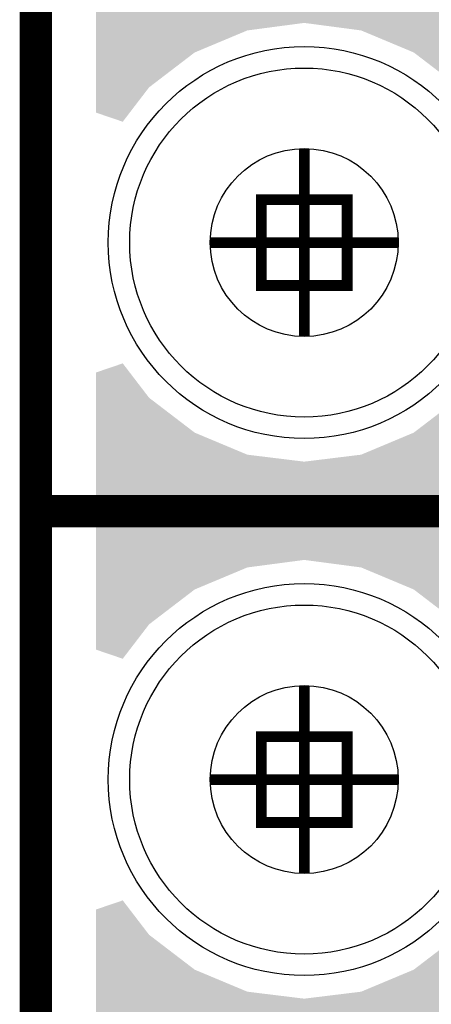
# Model space of a CAD drawing. Extents: x -0.05 to 0.95, y -0.15 to 2.1.
# Tile 10 of 188: x -0.05 to 0.02, y 0.16 to 0.34. Entities that reach past the tile are written whole.
import ezdxf

# ---------------------------------------------------------------- set-up
doc = ezdxf.new("R2010")
doc.units = 0
doc.layers.get('0').update_dxf_attribs({"linetype": 'CONTINUOUS'})
for name, color, linetype in [('LTE_IOT_23_CLICK_V101A_G1', 7, 'CONTINUOUS'), ('LTE_IOT_23_CLICK_V101A_G2', 6, 'CONTINUOUS'), ('LTE_IOT_23_CLICK_V101A_GBL', 1, 'CONTINUOUS'), ('LTE_IOT_23_CLICK_V101A_GBO', 4, 'CONTINUOUS'), ('LTE_IOT_23_CLICK_V101A_GBS', 5, 'CONTINUOUS'), ('LTE_IOT_23_CLICK_V101A_GD1', 10, 'CONTINUOUS'), ('LTE_IOT_23_CLICK_V101A_GG1', 14, 'CONTINUOUS'), ('LTE_IOT_23_CLICK_V101A_GKO', 9, 'CONTINUOUS'), ('LTE_IOT_23_CLICK_V101A_GTL', 12, 'CONTINUOUS'), ('LTE_IOT_23_CLICK_V101A_GTO', 11, 'CONTINUOUS'), ('LTE_IOT_23_CLICK_V101A_GTS', 8, 'CONTINUOUS'), ('LTE_IOT_23_CLICK_V101A_TXT', 15, 'CONTINUOUS')]:
    doc.layers.add(name, color=color, linetype=linetype)

# ---------------------------------------------------------------- blocks, each defined once
blk = doc.blocks.new('ROUND_4')
blk.add_circle((0, 0), 0.0325)
blk = doc.blocks.new('ROUND_70')
blk.add_circle((0, 0), 0.0365)
blk = doc.blocks.new('ROUND_149')
blk.add_circle((0, 0), 0.0175)

msp = doc.modelspace()

# ---------------------------------------------------------------- linework, layer by layer
at = {"layer": 'LTE_IOT_23_CLICK_V101A_G1'}
for points in [[(-0.0388, 0.3409), (-0.0388, 0.3523), (0.3667, 0.3409), (0.3553, 0.3523)], [(-0.0388, 0.3395), (-0.0388, 0.3409), (-0.0106, 0.3395), (0, 0.3409)], [(-0.0388, 0.3354), (-0.0388, 0.3395), (-0.0204, 0.3354), (-0.0106, 0.3395)], [(0.0106, 0.3395), (0, 0.3409), (0.3681, 0.3395), (0.3667, 0.3409)], [(0.0204, 0.3354), (0.0106, 0.3395), (0.3722, 0.3354), (0.3681, 0.3395)], [(-0.0388, 0.3289), (-0.0388, 0.3354), (-0.0289, 0.3289), (-0.0204, 0.3354)], [(0.02733, 0.3301), (0.0204, 0.3354), (0.3775, 0.3301), (0.3722, 0.3354)], [(-0.0388, 0.3242), (-0.0388, 0.3289), (-0.0325, 0.3242), (-0.0289, 0.3289)], [(-0.0338, 0.3225), (-0.0388, 0.3242), (-0.0338, 0.3225), (-0.0325, 0.3242)], [(-0.0388, 0.2758), (-0.0338, 0.2775), (-0.0325, 0.2758), (-0.0338, 0.2775)], [(-0.0388, 0.2711), (-0.0388, 0.2758), (-0.0289, 0.2711), (-0.0325, 0.2758)], [(-0.0388, 0.2646), (-0.0388, 0.2711), (-0.0204, 0.2646), (-0.0289, 0.2711)], [(0.0204, 0.2646), (0.0289, 0.2711), (0.8796, 0.2646), (0.8711, 0.2711)], [(-0.0388, 0.2605), (-0.0388, 0.2646), (-0.0106, 0.2605), (-0.0204, 0.2646)], [(0.0106, 0.2605), (0.0204, 0.2646), (0.8894, 0.2605), (0.8796, 0.2646)], [(-0.0388, 0.2592), (-0.0388, 0.2605), (0, 0.2592), (-0.0106, 0.2605)], [(0, 0.2592), (0.0106, 0.2605), (0.9, 0.2592), (0.8894, 0.2605)], [(-0.0388, 0.2562), (-0.0388, 0.2592), (0.9388, 0.2562), (0.9388, 0.2592)], [(-0.0388, 0.2549), (-0.0388, 0.2562), (0.4415, 0.2549), (0.4481, 0.2562)], [(-0.0388, 0.2512), (-0.0388, 0.2549), (0.4358, 0.2512), (0.4415, 0.2549)], [(-0.0388, 0.2455), (-0.0388, 0.2512), (0.4321, 0.2455), (0.4358, 0.2512)], [(-0.0388, 0.2409), (-0.0388, 0.2455), (0.43119, 0.2409), (0.4321, 0.2455)], [(-0.0388, 0.2395), (-0.0388, 0.2409), (-0.0106, 0.2395), (0, 0.2409)], [(0.0106, 0.2395), (0, 0.2409), (0.43092, 0.2395), (0.43119, 0.2409)], [(-0.0388, 0.2354), (-0.0388, 0.2395), (-0.0204, 0.2354), (-0.0106, 0.2395)], [(0.01203, 0.2389), (0.0106, 0.2395), (0.4308, 0.2389), (0.43092, 0.2395)], [(0.0204, 0.2354), (0.01203, 0.2389), (0.43149, 0.2354), (0.4308, 0.2389)], [(-0.0388, 0.2289), (-0.0388, 0.2354), (-0.0289, 0.2289), (-0.0204, 0.2354)], [(0.02445, 0.2323), (0.0204, 0.2354), (0.4321, 0.2323), (0.43149, 0.2354)], [(-0.0388, 0.2242), (-0.0388, 0.2289), (-0.0325, 0.2242), (-0.0289, 0.2289)], [(-0.0338, 0.2225), (-0.0388, 0.2242), (-0.0338, 0.2225), (-0.0325, 0.2242)], [(-0.0388, 0.1758), (-0.0338, 0.1775), (-0.0325, 0.1758), (-0.0338, 0.1775)], [(-0.0388, 0.1711), (-0.0388, 0.1758), (-0.0289, 0.1711), (-0.0325, 0.1758)], [(-0.0388, 0.1646), (-0.0388, 0.1711), (-0.0204, 0.1646), (-0.0289, 0.1711)], [(0.02223, 0.166), (0.0289, 0.1711), (0.4217, 0.166), (0.4227, 0.1711)], [(0.0204, 0.1646), (0.02223, 0.166), (0.42198, 0.1646), (0.4217, 0.166)], [(-0.0388, 0.1605), (-0.0388, 0.1646), (-0.0106, 0.1605), (-0.0204, 0.1646)], [(0.0106, 0.1605), (0.0204, 0.1646), (0.42278, 0.1605), (0.42198, 0.1646)], [(-0.0388, 0.1592), (-0.0388, 0.1605), (0, 0.1592), (-0.0106, 0.1605)], [(0.00163, 0.1594), (0.0106, 0.1605), (0.423, 0.1594), (0.42278, 0.1605)], [(-0.0388, 0.1583), (-0.0388, 0.1592), (0.42371, 0.1583), (0.42313, 0.1592)], [(-0.0388, 0.157), (-0.0388, 0.1583), (0.3734, 0.157), (0.38, 0.1583)], [(0, 0.1592), (0.00163, 0.1594), (0.42313, 0.1592), (0.423, 0.1594)]]:
    msp.add_solid(points, dxfattribs=at)
at = {"layer": 'LTE_IOT_23_CLICK_V101A_G2'}
for points in [[(-0.0388, 0.3409), (-0.0388, 0.3592), (0.0487, 0.3409), (0.0487, 0.3592)], [(-0.0388, 0.3395), (-0.0388, 0.3409), (-0.0106, 0.3395), (0, 0.3409)], [(-0.0388, 0.3354), (-0.0388, 0.3395), (-0.0204, 0.3354), (-0.0106, 0.3395)], [(0.0106, 0.3395), (0, 0.3409), (0.0487, 0.3395), (0.0487, 0.3409)], [(0.0204, 0.3354), (0.0106, 0.3395), (0.0487, 0.3354), (0.0487, 0.3395)], [(-0.0388, 0.3289), (-0.0388, 0.3354), (-0.0289, 0.3289), (-0.0204, 0.3354)], [(0.0289, 0.3289), (0.0204, 0.3354), (0.0487, 0.3289), (0.0487, 0.3354)], [(-0.0388, 0.3242), (-0.0388, 0.3289), (-0.0325, 0.3242), (-0.0289, 0.3289)], [(-0.0338, 0.3225), (-0.0388, 0.3242), (-0.0338, 0.3225), (-0.0325, 0.3242)], [(-0.0388, 0.2758), (-0.0338, 0.2775), (-0.0325, 0.2758), (-0.0338, 0.2775)], [(-0.0388, 0.2711), (-0.0388, 0.2758), (-0.0289, 0.2711), (-0.0325, 0.2758)], [(-0.0388, 0.2646), (-0.0388, 0.2711), (-0.0204, 0.2646), (-0.0289, 0.2711)], [(0.0204, 0.2646), (0.0289, 0.2711), (0.0487, 0.2646), (0.0487, 0.2711)], [(-0.0388, 0.2605), (-0.0388, 0.2646), (-0.0106, 0.2605), (-0.0204, 0.2646)], [(0.0106, 0.2605), (0.0204, 0.2646), (0.0487, 0.2605), (0.0487, 0.2646)], [(-0.0388, 0.2592), (-0.0388, 0.2605), (0, 0.2592), (-0.0106, 0.2605)], [(0, 0.2592), (0.0106, 0.2605), (0.0487, 0.2592), (0.0487, 0.2605)], [(-0.0388, 0.2409), (-0.0388, 0.2592), (0.0487, 0.2409), (0.0487, 0.2592)], [(-0.0388, 0.2395), (-0.0388, 0.2409), (-0.0106, 0.2395), (0, 0.2409)], [(0.0106, 0.2395), (0, 0.2409), (0.0487, 0.2395), (0.0487, 0.2409)], [(-0.0388, 0.2354), (-0.0388, 0.2395), (-0.0204, 0.2354), (-0.0106, 0.2395)], [(0.0204, 0.2354), (0.0106, 0.2395), (0.0487, 0.2354), (0.0487, 0.2395)], [(-0.0388, 0.2289), (-0.0388, 0.2354), (-0.0289, 0.2289), (-0.0204, 0.2354)], [(0.0289, 0.2289), (0.0204, 0.2354), (0.0487, 0.2289), (0.0487, 0.2354)], [(-0.0388, 0.2242), (-0.0388, 0.2289), (-0.0325, 0.2242), (-0.0289, 0.2289)], [(-0.0338, 0.2225), (-0.0388, 0.2242), (-0.0338, 0.2225), (-0.0325, 0.2242)], [(-0.0388, 0.1758), (-0.0338, 0.1775), (-0.0325, 0.1758), (-0.0338, 0.1775)], [(-0.0388, 0.1711), (-0.0388, 0.1758), (-0.0289, 0.1711), (-0.0325, 0.1758)], [(-0.0388, 0.1646), (-0.0388, 0.1711), (-0.0204, 0.1646), (-0.0289, 0.1711)], [(0.0204, 0.1646), (0.0289, 0.1711), (0.0487, 0.1646), (0.0487, 0.1711)], [(-0.0388, 0.1605), (-0.0388, 0.1646), (-0.0106, 0.1605), (-0.0204, 0.1646)], [(0.0106, 0.1605), (0.0204, 0.1646), (0.0487, 0.1605), (0.0487, 0.1646)], [(-0.0388, 0.1592), (-0.0388, 0.1605), (0, 0.1592), (-0.0106, 0.1605)], [(0, 0.1592), (0.0106, 0.1605), (0.0487, 0.1592), (0.0487, 0.1605)], [(-0.0388, 0.141), (-0.0388, 0.1592), (0.0487, 0.141), (0.0487, 0.1592)]]:
    msp.add_solid(points, dxfattribs=at)
at = {"layer": 'LTE_IOT_23_CLICK_V101A_GBO', "const_width": 0.006}
msp.add_lwpolyline([(-0.05, 0.25), (0.194, 0.25)], dxfattribs=at)
msp.add_lwpolyline([(-0.05, 0.25), (0.194, 0.25)], dxfattribs=at)
at = {"layer": 'LTE_IOT_23_CLICK_V101A_GD1', "const_width": 0.002}
for points in [[(-0.008, 0.292), (-0.008, 0.308), (0.008, 0.308), (0.008, 0.292), (-0.008, 0.292)], [(-0.008, 0.192), (-0.008, 0.208), (0.008, 0.208), (0.008, 0.192), (-0.008, 0.192)]]:
    msp.add_lwpolyline(points, dxfattribs=at)
at = {"layer": 'LTE_IOT_23_CLICK_V101A_GG1', "const_width": 0.002}
for points in [[(0, 0.2825), (0, 0.3175)], [(-0.0175, 0.3), (0.0175, 0.3)], [(0, 0.1825), (0, 0.2175)], [(-0.0175, 0.2), (0.0175, 0.2)]]:
    msp.add_lwpolyline(points, dxfattribs=at)
at = {"layer": 'LTE_IOT_23_CLICK_V101A_GKO', "const_width": 0.006}
msp.add_lwpolyline([(-0.05, -0.15), (-0.05, 2.01)], dxfattribs=at)
at = {"layer": 'LTE_IOT_23_CLICK_V101A_GTO', "const_width": 0.006}
msp.add_lwpolyline([(-0.05, 0.25), (0.153, 0.25)], dxfattribs=at)
msp.add_lwpolyline([(-0.05, 0.25), (0.153, 0.25)], dxfattribs=at)

# ---------------------------------------------------------------- block references
at = {"layer": 'LTE_IOT_23_CLICK_V101A_GBL'}
for p in [(0, 0.3), (0, 0.2)]:
    msp.add_blockref('ROUND_4', p, dxfattribs=at)
at = {"layer": 'LTE_IOT_23_CLICK_V101A_GBS'}
for p in [(0, 0.3), (0, 0.2)]:
    msp.add_blockref('ROUND_70', p, dxfattribs=at)
at = {"layer": 'LTE_IOT_23_CLICK_V101A_GTL'}
for p in [(0, 0.3), (0, 0.2)]:
    msp.add_blockref('ROUND_4', p, dxfattribs=at)
at = {"layer": 'LTE_IOT_23_CLICK_V101A_GTS'}
for p in [(0, 0.3), (0, 0.2)]:
    msp.add_blockref('ROUND_70', p, dxfattribs=at)
at = {"layer": 'LTE_IOT_23_CLICK_V101A_TXT'}
for p in [(0, 0.3), (0, 0.2)]:
    msp.add_blockref('ROUND_149', p, dxfattribs=at)

doc.saveas('drawing.dxf')
